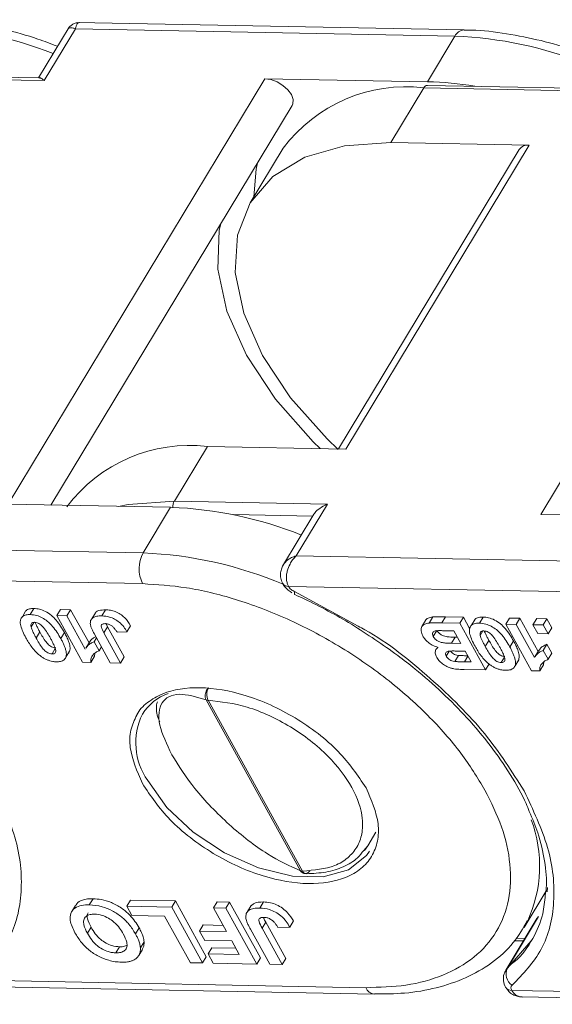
# Model space of a CAD drawing. Header units: millimetres. Extents: x 2698 to 3057, y -367 to -114.
# Tile 47 of 63: x 2926 to 2935, y -177 to -159. Entities that reach past the tile are written whole.
import ezdxf

# ---------------------------------------------------------------- set-up
doc = ezdxf.new("R2010")
doc.units = ezdxf.units.MM

msp = doc.modelspace()

# ---------------------------------------------------------------- linework, layer by layer
at = {"color": 7, "linetype": 'Continuous', "lineweight": 15}
for p, q in [((2926.499, -158.845), (2925.934, -159.782)), ((2926.041, -159.831), (2926.615, -158.88)), ((2926.615, -158.88), (2933.595, -159.012)), ((2933.761, -158.898), (2926.648, -158.763)), ((2933.595, -159.012), (2933.089, -159.851)), ((2923.226, -159.777), (2926.041, -159.831)), ((2925.955, -159.782), (2923.292, -159.731)), ((2930.1, -159.795), (2925.377, -167.625)), ((2933.089, -159.851), (2930.1, -159.795)), ((2932.414, -160.97), (2933.022, -159.963)), ((2933.022, -159.963), (2935.837, -160.017)), ((2935.751, -159.968), (2933.088, -159.918)), ((2939.896, -159.981), (2935.173, -167.812)), ((2926.165, -167.64), (2930.6, -160.287)), ((2931.587, -166.612), (2934.961, -161.019)), ((2934.961, -161.019), (2932.414, -160.97)), ((2930.437, -161.074), (2929.829, -162.081)), ((2934.776, -161.098), (2931.452, -166.609)), ((2928.434, -167.57), (2929.041, -166.563)), ((2929.041, -166.563), (2931.587, -166.612)), ((2931.249, -167.624), (2928.434, -167.57)), ((2925.377, -167.625), (2928.366, -167.682)), ((2928.366, -167.682), (2927.86, -168.521)), ((2930.676, -168.575), (2931.249, -167.624)), ((2929.514, -167.817), (2930.979, -167.845)), ((2931.001, -167.809), (2930.423, -168.767)), ((2935.173, -167.812), (2938.162, -167.868)), ((2927.86, -168.521), (2920.88, -168.388)), ((2937.656, -168.707), (2930.676, -168.575)), ((2920.739, -168.951), (2927.849, -169.087)), ((2930.535, -169.138), (2937.645, -169.273)), ((2931.817, -169.87), (2930.646, -169.234)), ((2925.784, -169.655), (2925.852, -169.543)), ((2926.271, -169.675), (2926.338, -169.564)), ((2926.526, -169.567), (2926.338, -169.564)), ((2926.459, -169.679), (2926.526, -169.567)), ((2926.864, -170.178), (2926.526, -169.567)), ((2927.102, -169.68), (2927.169, -169.569)), ((2925.705, -169.583), (2925.638, -169.695)), ((2926.744, -170.533), (2926.271, -169.675)), ((2926.271, -169.675), (2926.459, -169.679)), ((2926.459, -169.679), (2926.796, -170.29)), ((2926.983, -169.621), (2926.916, -169.733)), ((2933.118, -169.812), (2933.185, -169.7)), ((2933.419, -169.698), (2933.352, -169.81)), ((2933.751, -169.705), (2933.419, -169.698)), ((2933.683, -169.817), (2933.751, -169.705)), ((2933.865, -169.912), (2933.751, -169.705)), ((2933.966, -169.741), (2933.898, -169.852)), ((2934.045, -169.813), (2934.112, -169.701)), ((2934.531, -169.833), (2934.599, -169.721)), ((2934.787, -169.724), (2934.599, -169.721)), ((2934.72, -169.836), (2934.787, -169.724)), ((2935.124, -170.335), (2934.787, -169.724)), ((2935.03, -169.842), (2935.098, -169.73)), ((2935.286, -169.734), (2935.098, -169.73)), ((2935.219, -169.846), (2935.286, -169.734)), ((2935.377, -169.899), (2935.286, -169.734)), ((2925.799, -169.88), (2925.847, -169.8)), ((2927.138, -169.991), (2927.205, -169.88)), ((2927.205, -169.88), (2927.173, -169.816)), ((2927.512, -170.435), (2927.205, -169.88)), ((2927.562, -169.972), (2927.63, -169.86)), ((2933.054, -169.766), (2932.986, -169.878)), ((2933.683, -169.817), (2933.352, -169.81)), ((2933.683, -169.817), (2934.157, -170.674)), ((2935.005, -170.69), (2934.531, -169.833)), ((2934.531, -169.833), (2934.72, -169.836)), ((2934.72, -169.836), (2935.057, -170.447)), ((2935.03, -169.842), (2935.219, -169.846)), ((2935.121, -170.007), (2935.03, -169.842)), ((2935.219, -169.846), (2935.31, -170.011)), ((2935.31, -170.011), (2935.377, -169.899)), ((2925.892, -170.087), (2925.959, -169.975)), ((2926.412, -169.985), (2926.345, -170.097)), ((2927.256, -170.543), (2926.957, -170.002)), ((2926.959, -170.156), (2927.002, -170.084)), ((2927.138, -169.991), (2927.444, -170.547)), ((2927.562, -169.972), (2927.38, -169.98)), ((2933.197, -170.061), (2933.264, -169.949)), ((2933.382, -169.952), (2933.574, -169.956)), ((2933.534, -170.184), (2933.601, -170.072)), ((2933.574, -169.956), (2933.702, -170.187)), ((2933.638, -170.072), (2933.601, -170.072)), ((2934.059, -170.038), (2934.108, -169.957)), ((2935.31, -170.011), (2935.121, -170.007)), ((2926.185, -170.381), (2926.244, -170.283)), ((2926.872, -170.163), (2926.805, -170.275)), ((2926.959, -170.156), (2927.05, -170.321)), ((2927.05, -170.321), (2927.094, -170.249)), ((2933.275, -170.254), (2933.253, -170.29)), ((2933.702, -170.187), (2933.534, -170.184)), ((2934.153, -170.244), (2934.22, -170.132)), ((2934.673, -170.142), (2934.606, -170.254)), ((2935.219, -170.314), (2935.287, -170.202)), ((2935.378, -170.367), (2935.287, -170.202)), ((2926.439, -170.441), (2926.507, -170.329)), ((2926.963, -170.424), (2926.895, -170.536)), ((2926.963, -170.424), (2926.969, -170.37)), ((2927.444, -170.547), (2927.512, -170.435)), ((2933.243, -170.308), (2933.239, -170.313)), ((2933.434, -170.422), (2933.491, -170.328)), ((2933.591, -170.519), (2933.658, -170.407)), ((2933.644, -170.327), (2933.781, -170.33)), ((2933.77, -170.525), (2933.832, -170.423)), ((2933.781, -170.33), (2933.89, -170.528)), ((2934.446, -170.538), (2934.505, -170.44)), ((2935.133, -170.32), (2935.066, -170.432)), ((2935.219, -170.314), (2935.31, -170.479)), ((2935.31, -170.479), (2935.378, -170.367)), ((2926.744, -170.533), (2926.895, -170.536)), ((2927.444, -170.547), (2927.256, -170.543)), ((2933.89, -170.528), (2933.77, -170.525)), ((2934.157, -170.674), (2934.225, -170.562)), ((2934.7, -170.598), (2934.767, -170.487)), ((2935.223, -170.581), (2935.156, -170.693)), ((2935.223, -170.581), (2935.229, -170.527)), ((2934.157, -170.674), (2933.763, -170.667)), ((2935.005, -170.69), (2935.156, -170.693)), ((2929.017, -171.225), (2930.753, -174.37)), ((2929.055, -171.232), (2930.792, -174.376)), ((2931.99, -173.911), (2932.141, -173.66)), ((2931.919, -173.995), (2931.99, -173.911)), ((2931.99, -173.911), (2931.933, -173.994)), ((2934.866, -175.416), (2935.286, -174.719)), ((2935.295, -174.677), (2935.289, -174.756)), ((2926.614, -175.008), (2926.547, -175.12)), ((2926.87, -174.996), (2926.938, -174.884)), ((2927.557, -175.022), (2927.625, -174.91)), ((2928.454, -174.926), (2927.625, -174.91)), ((2928.386, -175.038), (2928.454, -174.926)), ((2929.022, -175.955), (2928.454, -174.926)), ((2929.155, -175.053), (2929.222, -174.941)), ((2929.448, -174.945), (2929.222, -174.941)), ((2929.381, -175.057), (2929.448, -174.945)), ((2930.017, -175.974), (2929.448, -174.945)), ((2929.849, -175.007), (2929.782, -175.119)), ((2930.005, -175.056), (2930.073, -174.944)), ((2927.557, -175.022), (2928.386, -175.038)), ((2927.652, -175.194), (2927.557, -175.022)), ((2928.255, -175.205), (2927.652, -175.194)), ((2928.386, -175.038), (2928.954, -176.067)), ((2929.155, -175.053), (2929.381, -175.057)), ((2929.395, -175.488), (2929.155, -175.053)), ((2929.381, -175.057), (2929.949, -176.086)), ((2928.728, -176.063), (2928.255, -175.205)), ((2928.898, -175.479), (2928.965, -175.367)), ((2929.332, -175.374), (2928.965, -175.367)), ((2930.048, -175.429), (2930.116, -175.317)), ((2930.484, -175.983), (2930.116, -175.317)), ((2930.558, -175.406), (2930.625, -175.294)), ((2935.102, -175.249), (2934.529, -176.2)), ((2934.559, -176.165), (2935.133, -175.214)), ((2934.927, -175.307), (2934.866, -175.416)), ((2935.133, -175.214), (2935.102, -175.249)), ((2926.834, -175.521), (2926.901, -175.409)), ((2927.717, -175.528), (2927.785, -175.417)), ((2928.993, -175.65), (2928.898, -175.479)), ((2928.898, -175.479), (2929.395, -175.488)), ((2930.19, -176.091), (2929.832, -175.442)), ((2930.048, -175.429), (2930.416, -176.095)), ((2930.558, -175.406), (2930.339, -175.415)), ((2927.809, -175.789), (2927.877, -175.677)), ((2929.49, -175.66), (2928.993, -175.65)), ((2929.628, -175.91), (2929.49, -175.66)), ((2934.69, -175.658), (2934.854, -175.661)), ((2934.882, -175.614), (2934.719, -175.611)), ((2927.359, -175.88), (2927.426, -175.768)), ((2927.778, -175.929), (2927.846, -175.818)), ((2929.056, -175.9), (2929.123, -175.788)), ((2929.15, -176.071), (2929.056, -175.9)), ((2929.056, -175.9), (2929.628, -175.91)), ((2929.565, -175.796), (2929.123, -175.788)), ((2928.954, -176.067), (2928.728, -176.063)), ((2928.954, -176.067), (2929.022, -175.955)), ((2929.949, -176.086), (2929.15, -176.071)), ((2929.949, -176.086), (2930.017, -175.974)), ((2930.416, -176.095), (2930.19, -176.091)), ((2930.416, -176.095), (2930.484, -175.983)), ((2931.954, -176.521), (2924.844, -176.385)), ((2925.003, -176.505), (2932.116, -176.641)), ((2941.75, -176.707), (2934.64, -176.572)), ((2934.799, -176.692), (2941.911, -176.827))]:
    msp.add_line(p, q, dxfattribs=at)
at = {"color": 7, "linetype": 'Continuous', "lineweight": 15, "flags": 128}
for points in [[(2930.6, -160.287), (2930.614, -160.257), (2930.617, -160.178), (2930.586, -160.089), (2930.521, -160), (2930.431, -159.919), (2930.323, -159.853), (2930.209, -159.811), (2930.1, -159.795)], [(2931.448, -166.616), (2931.247, -166.424), (2930.572, -165.669), (2930.053, -164.886), (2929.71, -164.107), (2929.555, -163.361), (2929.596, -162.677), (2929.829, -162.081), (2930.247, -161.596), (2930.833, -161.242), (2931.565, -161.03), (2932.414, -160.97)], [(2929.962, -161.345), (2929.937, -161.462), (2929.896, -161.971)], [(2931.118, -166.603), (2930.987, -166.475), (2930.295, -165.691), (2929.759, -164.88), (2929.401, -164.073), (2929.233, -163.299), (2929.261, -162.585), (2929.288, -162.463)], [(2927.407, -167.665), (2927.584, -167.63), (2928.434, -167.57)], [(2930.647, -169.284), (2930.646, -169.284), (2930.642, -169.275), (2930.642, -169.258), (2930.646, -169.234)], [(2932.025, -174.008), (2931.968, -174.091), (2931.639, -174.35), (2931.172, -174.479), (2930.605, -174.469), (2929.984, -174.318), (2929.359, -174.041), (2928.781, -173.659), (2928.296, -173.203), (2927.944, -172.71)], [(2935.004, -175.652), (2934.999, -175.659), (2934.559, -176.165)], [(2934.528, -176.2), (2934.539, -176.185), (2934.559, -176.165)]]:
    msp.add_lwpolyline(points, dxfattribs=at)
at = {"color": 7, "linetype": 'Continuous', "lineweight": 15}
for centre, radius, start, end in [((2923.512, -166.114), 7.294, 68.3448, 87.7425), ((2933.773, -159.095), 0.196, 93.1786, 155.2702), ((2933.308, -166.301), 7.294, 68.3448, 87.7425), ((2932.692, -162.761), 2.817, 83.2898, 143.2145), ((2933.094, -159.998), 0.0805, 94.6003, 154.525), ((2932.948, -165.942), 6.092, 80.4474, 88.6727), ((2934.937, -161.218), 0.201, 83.2898, 143.2145), ((2928.712, -169.361), 2.817, 83.2898, 143.2145), ((2928.641, -167.684), 0.237, 151.2496, 179.6946), ((2928.106, -174.841), 7.163, 68.1666, 87.9207), ((2928.401, -168.814), 0.615, 151.5129, 206.3019), ((2927.563, -175.883), 7.368, 67.071, 87.6862), ((2930.524, -169.02), 0.118, 213.904, 275.2126), ((2929.279, -171.124), 0.248, 151.4259, 205.5931), ((2928.643, -171.994), 0.944, 109.9659, 147.5468), ((2929.056, -171.116), 0.116, 250.3911, 269.7385), ((2928.931, -172.016), 1.206, 154.0035, 215.109), ((2932.713, -174.283), 2.439, 335.176, 20.4537), ((2930.792, -174.261), 0.116, 250.3911, 269.7385), ((2930.864, -174.347), 0.0782, 202.4186, 265.263), ((2934.787, -176.27), 0.251, 155.1404, 235.6163), ((2932.14, -176.44), 0.202, 203.351, 262.4785), ((2934.63, -176.451), 0.121, 214.7246, 274.522)]:
    msp.add_arc(centre, radius, start, end, dxfattribs=at)
for points, knots in [([(2926.285, -159.199), (2926.164, -159.153), (2925.838, -159.028), (2925.292, -158.878), (2924.659, -158.761), (2924.209, -158.707), (2923.987, -158.715), (2923.966, -158.716)], [0, 0, 0, 0, 0.152792, 0.412524, 0.687556, 0.970748, 1, 1, 1, 1]), ([(2926.615, -158.88), (2926.595, -158.872), (2926.557, -158.857), (2926.509, -158.856), (2926.482, -158.864), (2926.478, -158.881), (2926.477, -158.882)], [0, 0, 0, 0, 0.30764, 0.574047, 0.982149, 1, 1, 1, 1]), ([(2926.688, -158.764), (2926.667, -158.765), (2926.625, -158.767), (2926.566, -158.792), (2926.514, -158.829), (2926.49, -158.863), (2926.478, -158.88)], [0, 0, 0, 0, 0.245667, 0.5, 0.754333, 1, 1, 1, 1]), ([(2926.69, -158.765), (2926.689, -158.764), (2926.672, -158.759), (2926.651, -158.777), (2926.627, -158.819), (2926.619, -158.858), (2926.615, -158.88)], [0, 0, 0, 0, 0.0176328, 0.4257582, 0.6922415, 1, 1, 1, 1]), ([(2936.081, -159.386), (2935.96, -159.339), (2935.634, -159.214), (2935.088, -159.065), (2934.455, -158.947), (2934.005, -158.893), (2933.783, -158.901), (2933.762, -158.902)], [0, 0, 0, 0, 0.152792, 0.412524, 0.687556, 0.970748, 1, 1, 1, 1]), ([(2925.955, -159.784), (2925.956, -159.783), (2925.972, -159.776), (2926.002, -159.8), (2926.034, -159.824), (2926.041, -159.83), (2926.041, -159.831)], [0, 0, 0, 0, 0.059879, 0.789821, 0.984042, 1, 1, 1, 1]), ([(2931.002, -167.81), (2931.005, -167.805), (2931.018, -167.777), (2931.085, -167.713), (2931.171, -167.657), (2931.234, -167.63), (2931.248, -167.624), (2931.249, -167.624)], [0, 0, 0, 0, 0.068319, 0.398064, 0.865428, 0.989783, 1, 1, 1, 1]), ([(2930.444, -168.733), (2930.466, -168.704), (2930.504, -168.655), (2930.587, -168.604), (2930.645, -168.585), (2930.676, -168.575)], [0, 0, 0, 0, 0.415408, 0.686695, 1, 1, 1, 1]), ([(2930.676, -168.575), (2930.653, -168.599), (2930.609, -168.644), (2930.551, -168.738), (2930.511, -168.836), (2930.495, -168.935), (2930.495, -169.011), (2930.508, -169.08), (2930.526, -169.119), (2930.535, -169.138)], [0, 0, 0, 0, 0.160221, 0.298967, 0.511509, 0.64075, 0.764869, 0.884415, 1, 1, 1, 1]), ([(2930.444, -168.733), (2930.431, -168.756), (2930.406, -168.803), (2930.385, -168.89), (2930.384, -168.989), (2930.412, -169.053), (2930.426, -169.086)], [0, 0, 0, 0, 0.212053, 0.447375, 0.712409, 1, 1, 1, 1]), ([(2927.849, -169.087), (2928.115, -169.104), (2928.662, -169.139), (2929.567, -169.36), (2930.518, -169.718), (2931.463, -170.214), (2932.343, -170.819), (2933.103, -171.493), (2933.722, -172.19), (2934.008, -172.657), (2934.147, -172.884)], [0, 0, 0, 0, 0.116516, 0.240011, 0.368641, 0.5, 0.631359, 0.759989, 0.883484, 1, 1, 1, 1]), ([(2930.427, -169.086), (2930.441, -169.109), (2930.483, -169.177), (2930.55, -169.226), (2930.595, -169.257)], [0, 0, 0, 0, 0.349132, 1, 1, 1, 1]), ([(2930.646, -169.234), (2930.634, -169.228), (2930.611, -169.216), (2930.579, -169.193), (2930.552, -169.166), (2930.54, -169.147), (2930.535, -169.138)], [0, 0, 0, 0, 0.2492266, 0.4999529, 0.7492347, 1, 1, 1, 1]), ([(2930.647, -169.289), (2930.708, -169.315), (2931.065, -169.471), (2931.408, -169.67), (2931.692, -169.835)], [0, 0, 0, 0, 0.172587, 1, 1, 1, 1]), ([(2925.852, -169.543), (2925.841, -169.544), (2925.819, -169.544), (2925.785, -169.547), (2925.749, -169.556), (2925.721, -169.569), (2925.71, -169.581), (2925.706, -169.584)], [0, 0, 0, 0, 0.181274, 0.363619, 0.620318, 0.884712, 1, 1, 1, 1]), ([(2926.412, -169.985), (2926.367, -169.908), (2926.304, -169.8), (2926.175, -169.667), (2926.067, -169.596), (2925.953, -169.552), (2925.885, -169.546), (2925.852, -169.543)], [0, 0, 0, 0, 0.392565, 0.550331, 0.709672, 0.855834, 1, 1, 1, 1]), ([(2927.169, -169.569), (2927.127, -169.571), (2927.056, -169.574), (2926.996, -169.599), (2926.985, -169.62), (2926.984, -169.622)], [0, 0, 0, 0, 0.571961, 0.966852, 1, 1, 1, 1]), ([(2927.63, -169.86), (2927.597, -169.809), (2927.55, -169.733), (2927.441, -169.646), (2927.348, -169.599), (2927.255, -169.573), (2927.198, -169.57), (2927.169, -169.569)], [0, 0, 0, 0, 0.338888, 0.504857, 0.671216, 0.832562, 1, 1, 1, 1]), ([(2925.704, -170.083), (2925.683, -170.045), (2925.645, -169.971), (2925.606, -169.864), (2925.595, -169.785), (2925.606, -169.747), (2925.609, -169.738)], [0, 0, 0, 0, 0.315332, 0.60954, 0.905311, 1, 1, 1, 1]), ([(2925.609, -169.738), (2925.614, -169.727), (2925.624, -169.706), (2925.652, -169.682), (2925.688, -169.666), (2925.723, -169.658), (2925.756, -169.655), (2925.775, -169.655), (2925.784, -169.655)], [0, 0, 0, 0, 0.198198, 0.402912, 0.587132, 0.777233, 0.888271, 1, 1, 1, 1]), ([(2925.784, -169.655), (2925.822, -169.659), (2925.893, -169.665), (2926.004, -169.712), (2926.109, -169.78), (2926.236, -169.912), (2926.301, -170.022), (2926.345, -170.097)], [0, 0, 0, 0, 0.163658, 0.30077, 0.437488, 0.617131, 1, 1, 1, 1]), ([(2926.889, -169.84), (2926.888, -169.814), (2926.886, -169.763), (2926.932, -169.711), (2927.006, -169.682), (2927.069, -169.681), (2927.102, -169.68)], [0, 0, 0, 0, 0.250131, 0.500424, 0.737579, 1, 1, 1, 1]), ([(2927.102, -169.68), (2927.148, -169.684), (2927.223, -169.69), (2927.336, -169.736), (2927.429, -169.799), (2927.507, -169.881), (2927.544, -169.941), (2927.562, -169.972)], [0, 0, 0, 0, 0.260797, 0.425867, 0.59129, 0.792805, 1, 1, 1, 1]), ([(2933.185, -169.7), (2933.155, -169.705), (2933.101, -169.714), (2933.061, -169.744), (2933.055, -169.765), (2933.055, -169.767)], [0, 0, 0, 0, 0.533965, 0.961963, 1, 1, 1, 1]), ([(2933.419, -169.698), (2933.398, -169.698), (2933.354, -169.698), (2933.293, -169.697), (2933.237, -169.698), (2933.202, -169.699), (2933.185, -169.7)], [0, 0, 0, 0, 0.274885, 0.549769, 0.774808, 1, 1, 1, 1]), ([(2934.112, -169.701), (2934.101, -169.701), (2934.08, -169.701), (2934.045, -169.704), (2934.01, -169.713), (2933.982, -169.726), (2933.97, -169.738), (2933.967, -169.741)], [0, 0, 0, 0, 0.181274, 0.363619, 0.620318, 0.884712, 1, 1, 1, 1]), ([(2934.673, -170.142), (2934.628, -170.065), (2934.564, -169.957), (2934.436, -169.824), (2934.328, -169.754), (2934.213, -169.709), (2934.146, -169.703), (2934.112, -169.701)], [0, 0, 0, 0, 0.392565, 0.550331, 0.709672, 0.855834, 1, 1, 1, 1]), ([(2925.799, -169.88), (2925.797, -169.869), (2925.793, -169.847), (2925.8, -169.818), (2925.824, -169.802), (2925.847, -169.799), (2925.861, -169.798), (2925.863, -169.798)], [0, 0, 0, 0, 0.254136, 0.511473, 0.743296, 0.955163, 1, 1, 1, 1]), ([(2925.892, -170.087), (2925.882, -170.068), (2925.866, -170.039), (2925.847, -170.001), (2925.83, -169.967), (2925.812, -169.926), (2925.803, -169.896), (2925.799, -169.88)], [0, 0, 0, 0, 0.274633, 0.411949, 0.549338, 0.773806, 1, 1, 1, 1]), ([(2925.863, -169.798), (2925.878, -169.8), (2925.904, -169.803), (2925.945, -169.819), (2925.987, -169.85), (2926.044, -169.908), (2926.099, -169.993), (2926.137, -170.059), (2926.156, -170.092)], [0, 0, 0, 0, 0.107873, 0.187625, 0.267851, 0.429991, 0.712205, 1, 1, 1, 1]), ([(2925.959, -169.975), (2925.949, -169.956), (2925.934, -169.927), (2925.914, -169.889), (2925.898, -169.855), (2925.884, -169.825), (2925.878, -169.805), (2925.876, -169.8)], [0, 0, 0, 0, 0.325963, 0.488942, 0.65201, 0.918431, 1, 1, 1, 1]), ([(2926.957, -170.002), (2926.952, -169.993), (2926.942, -169.974), (2926.928, -169.946), (2926.915, -169.918), (2926.904, -169.892), (2926.894, -169.865), (2926.891, -169.848), (2926.889, -169.84)], [0, 0, 0, 0, 0.17356, 0.347204, 0.509111, 0.671402, 0.835171, 1, 1, 1, 1]), ([(2927.168, -169.823), (2927.152, -169.824), (2927.126, -169.824), (2927.099, -169.837), (2927.086, -169.857), (2927.094, -169.91), (2927.119, -169.956), (2927.138, -169.991)], [0, 0, 0, 0, 0.18477, 0.299721, 0.415218, 0.548197, 1, 1, 1, 1]), ([(2927.295, -169.872), (2927.288, -169.867), (2927.273, -169.856), (2927.25, -169.842), (2927.225, -169.832), (2927.203, -169.827), (2927.184, -169.824), (2927.174, -169.823), (2927.168, -169.823)], [0, 0, 0, 0, 0.1867906, 0.3791992, 0.5551697, 0.7385785, 0.8683668, 1, 1, 1, 1]), ([(2927.38, -169.98), (2927.376, -169.973), (2927.368, -169.96), (2927.355, -169.941), (2927.342, -169.923), (2927.329, -169.906), (2927.314, -169.888), (2927.302, -169.878), (2927.295, -169.872)], [0, 0, 0, 0, 0.180506, 0.361241, 0.518043, 0.675328, 0.83608, 1, 1, 1, 1]), ([(2931.692, -169.835), (2931.981, -170.02), (2932.386, -170.28), (2932.933, -170.71), (2933.368, -171.091), (2933.833, -171.563), (2934.258, -172.068), (2934.62, -172.598), (2934.858, -173.007), (2934.943, -173.231), (2934.962, -173.278)], [0, 0, 0, 0, 0.194698, 0.272959, 0.401743, 0.533437, 0.672592, 0.815431, 0.960656, 1, 1, 1, 1]), ([(2934.865, -172.898), (2934.643, -172.545), (2934.193, -171.829), (2933.164, -170.823), (2932.341, -170.151), (2931.857, -169.891), (2931.817, -169.87)], [0, 0, 0, 0, 0.317086, 0.644037, 0.970988, 1, 1, 1, 1]), ([(2933.004, -170.05), (2932.991, -170.017), (2932.964, -169.953), (2932.979, -169.875), (2933.032, -169.824), (2933.089, -169.816), (2933.118, -169.812)], [0, 0, 0, 0, 0.273543, 0.538525, 0.771893, 1, 1, 1, 1]), ([(2933.118, -169.812), (2933.128, -169.811), (2933.149, -169.81), (2933.192, -169.809), (2933.242, -169.809), (2933.299, -169.81), (2933.334, -169.81), (2933.352, -169.81)], [0, 0, 0, 0, 0.137451, 0.275017, 0.549913, 0.774954, 1, 1, 1, 1]), ([(2933.964, -170.24), (2933.944, -170.202), (2933.905, -170.128), (2933.867, -170.021), (2933.856, -169.942), (2933.867, -169.904), (2933.87, -169.895)], [0, 0, 0, 0, 0.315332, 0.60954, 0.905311, 1, 1, 1, 1]), ([(2933.87, -169.895), (2933.875, -169.885), (2933.885, -169.863), (2933.913, -169.839), (2933.948, -169.823), (2933.984, -169.815), (2934.017, -169.813), (2934.035, -169.813), (2934.045, -169.813)], [0, 0, 0, 0, 0.1981983, 0.4029116, 0.5871323, 0.777233, 0.8882708, 1, 1, 1, 1]), ([(2934.045, -169.813), (2934.083, -169.816), (2934.153, -169.822), (2934.264, -169.869), (2934.37, -169.937), (2934.462, -170.032), (2934.541, -170.142), (2934.584, -170.217), (2934.606, -170.254)], [0, 0, 0, 0, 0.163542, 0.300556, 0.437178, 0.616694, 0.806563, 1, 1, 1, 1]), ([(2925.991, -170.432), (2925.973, -170.418), (2925.936, -170.391), (2925.875, -170.332), (2925.813, -170.257), (2925.762, -170.183), (2925.727, -170.125), (2925.711, -170.097), (2925.704, -170.083)], [0, 0, 0, 0, 0.135635, 0.2748349, 0.5195262, 0.7698916, 0.8848781, 1, 1, 1, 1]), ([(2926.185, -170.381), (2926.17, -170.38), (2926.144, -170.377), (2926.104, -170.361), (2926.056, -170.327), (2925.999, -170.265), (2925.944, -170.18), (2925.91, -170.118), (2925.892, -170.087)], [0, 0, 0, 0, 0.104756, 0.185457, 0.266418, 0.46589, 0.731119, 1, 1, 1, 1]), ([(2926.252, -170.269), (2926.238, -170.268), (2926.212, -170.265), (2926.172, -170.249), (2926.123, -170.215), (2926.066, -170.153), (2926.012, -170.068), (2925.977, -170.006), (2925.959, -169.975)], [0, 0, 0, 0, 0.104756, 0.185457, 0.266418, 0.46589, 0.731119, 1, 1, 1, 1]), ([(2926.156, -170.092), (2926.166, -170.111), (2926.182, -170.14), (2926.201, -170.178), (2926.218, -170.212), (2926.236, -170.253), (2926.245, -170.284), (2926.249, -170.299)], [0, 0, 0, 0, 0.273739, 0.410607, 0.547546, 0.772914, 1, 1, 1, 1]), ([(2926.345, -170.097), (2926.355, -170.116), (2926.376, -170.154), (2926.403, -170.212), (2926.426, -170.271), (2926.443, -170.33), (2926.451, -170.389), (2926.443, -170.424), (2926.439, -170.441)], [0, 0, 0, 0, 0.157873, 0.316094, 0.480864, 0.646911, 0.820617, 1, 1, 1, 1]), ([(2926.507, -170.329), (2926.51, -170.316), (2926.517, -170.288), (2926.514, -170.243), (2926.504, -170.196), (2926.486, -170.139), (2926.457, -170.068), (2926.427, -170.013), (2926.412, -169.985)], [0, 0, 0, 0, 0.139146, 0.281957, 0.412162, 0.543334, 0.77068, 1, 1, 1, 1]), ([(2926.991, -170.063), (2926.976, -170.07), (2926.94, -170.086), (2926.901, -170.121), (2926.882, -170.151), (2926.874, -170.164)], [0, 0, 0, 0, 0.288949, 0.697339, 1, 1, 1, 1]), ([(2933.289, -170.26), (2933.252, -170.248), (2933.186, -170.227), (2933.099, -170.167), (2933.04, -170.108), (2933.016, -170.068), (2933.004, -170.05)], [0, 0, 0, 0, 0.318996, 0.561475, 0.803648, 1, 1, 1, 1]), ([(2933.197, -170.061), (2933.19, -170.045), (2933.177, -170.018), (2933.183, -169.987), (2933.202, -169.967), (2933.224, -169.958), (2933.239, -169.955), (2933.242, -169.955)], [0, 0, 0, 0, 0.301028, 0.508382, 0.71537, 0.936658, 1, 1, 1, 1]), ([(2933.534, -170.184), (2933.497, -170.182), (2933.435, -170.181), (2933.355, -170.174), (2933.295, -170.152), (2933.251, -170.126), (2933.217, -170.093), (2933.204, -170.071), (2933.197, -170.061)], [0, 0, 0, 0, 0.320671, 0.537349, 0.660051, 0.783678, 0.893223, 1, 1, 1, 1]), ([(2933.242, -169.955), (2933.253, -169.954), (2933.275, -169.952), (2933.31, -169.951), (2933.346, -169.952), (2933.37, -169.952), (2933.382, -169.952)], [0, 0, 0, 0, 0.248437, 0.498224, 0.749082, 1, 1, 1, 1]), ([(2933.601, -170.072), (2933.564, -170.071), (2933.502, -170.069), (2933.423, -170.062), (2933.362, -170.041), (2933.319, -170.014), (2933.285, -169.981), (2933.271, -169.96), (2933.264, -169.949)], [0, 0, 0, 0, 0.320671, 0.537349, 0.660051, 0.783678, 0.893223, 1, 1, 1, 1]), ([(2934.059, -170.038), (2934.057, -170.026), (2934.054, -170.004), (2934.061, -169.976), (2934.085, -169.96), (2934.108, -169.956), (2934.121, -169.956), (2934.124, -169.955)], [0, 0, 0, 0, 0.254136, 0.511473, 0.743296, 0.955163, 1, 1, 1, 1]), ([(2934.153, -170.244), (2934.142, -170.225), (2934.127, -170.196), (2934.107, -170.158), (2934.091, -170.124), (2934.072, -170.083), (2934.064, -170.053), (2934.059, -170.038)], [0, 0, 0, 0, 0.274633, 0.411949, 0.549338, 0.773806, 1, 1, 1, 1]), ([(2934.124, -169.955), (2934.139, -169.957), (2934.165, -169.96), (2934.205, -169.976), (2934.248, -170.007), (2934.305, -170.065), (2934.36, -170.15), (2934.397, -170.216), (2934.416, -170.249)], [0, 0, 0, 0, 0.107873, 0.187625, 0.267851, 0.429991, 0.712205, 1, 1, 1, 1]), ([(2934.22, -170.132), (2934.21, -170.113), (2934.194, -170.085), (2934.175, -170.046), (2934.158, -170.012), (2934.144, -169.982), (2934.138, -169.962), (2934.137, -169.958)], [0, 0, 0, 0, 0.3259625, 0.4889424, 0.6520097, 0.9184308, 1, 1, 1, 1]), ([(2926.249, -170.299), (2926.251, -170.31), (2926.255, -170.333), (2926.248, -170.361), (2926.224, -170.377), (2926.2, -170.381), (2926.187, -170.381), (2926.185, -170.381)], [0, 0, 0, 0, 0.25457, 0.512358, 0.744117, 0.959931, 1, 1, 1, 1]), ([(2926.807, -170.276), (2926.818, -170.259), (2926.842, -170.224), (2926.894, -170.185), (2926.937, -170.166), (2926.959, -170.156)], [0, 0, 0, 0, 0.338737, 0.666225, 1, 1, 1, 1]), ([(2933.259, -170.444), (2933.253, -170.43), (2933.239, -170.403), (2933.231, -170.365), (2933.233, -170.33), (2933.243, -170.301), (2933.262, -170.276), (2933.28, -170.266), (2933.289, -170.26)], [0, 0, 0, 0, 0.172399, 0.350207, 0.5159, 0.687534, 0.840974, 1, 1, 1, 1]), ([(2934.252, -170.589), (2934.233, -170.575), (2934.196, -170.548), (2934.136, -170.489), (2934.073, -170.414), (2934.023, -170.34), (2933.988, -170.282), (2933.972, -170.254), (2933.964, -170.24)], [0, 0, 0, 0, 0.135635, 0.274835, 0.519526, 0.769892, 0.884878, 1, 1, 1, 1]), ([(2934.446, -170.538), (2934.431, -170.537), (2934.405, -170.534), (2934.365, -170.518), (2934.316, -170.484), (2934.26, -170.422), (2934.205, -170.337), (2934.17, -170.275), (2934.153, -170.244)], [0, 0, 0, 0, 0.104756, 0.185457, 0.266418, 0.46589, 0.731119, 1, 1, 1, 1]), ([(2934.513, -170.426), (2934.498, -170.425), (2934.473, -170.422), (2934.432, -170.406), (2934.384, -170.372), (2934.327, -170.31), (2934.273, -170.225), (2934.238, -170.163), (2934.22, -170.132)], [0, 0, 0, 0, 0.104756, 0.185457, 0.266418, 0.46589, 0.731119, 1, 1, 1, 1]), ([(2934.416, -170.249), (2934.427, -170.268), (2934.442, -170.297), (2934.462, -170.335), (2934.478, -170.369), (2934.497, -170.41), (2934.505, -170.441), (2934.51, -170.456)], [0, 0, 0, 0, 0.273739, 0.410607, 0.547546, 0.772914, 1, 1, 1, 1]), ([(2934.606, -170.254), (2934.616, -170.273), (2934.636, -170.312), (2934.663, -170.369), (2934.687, -170.428), (2934.703, -170.487), (2934.712, -170.546), (2934.704, -170.581), (2934.7, -170.598)], [0, 0, 0, 0, 0.157873, 0.316094, 0.480864, 0.646911, 0.820617, 1, 1, 1, 1]), ([(2934.767, -170.487), (2934.771, -170.473), (2934.778, -170.446), (2934.775, -170.4), (2934.765, -170.353), (2934.747, -170.296), (2934.717, -170.225), (2934.688, -170.17), (2934.673, -170.142)], [0, 0, 0, 0, 0.139146, 0.281957, 0.412162, 0.543334, 0.77068, 1, 1, 1, 1]), ([(2935.287, -170.202), (2935.26, -170.214), (2935.211, -170.236), (2935.162, -170.278), (2935.143, -170.308), (2935.134, -170.321)], [0, 0, 0, 0, 0.425743, 0.755566, 1, 1, 1, 1]), ([(2926.264, -170.524), (2926.253, -170.524), (2926.231, -170.523), (2926.191, -170.518), (2926.145, -170.507), (2926.092, -170.489), (2926.04, -170.463), (2926.008, -170.442), (2925.991, -170.432)], [0, 0, 0, 0, 0.1283328, 0.2574326, 0.440518, 0.6291612, 0.8116088, 1, 1, 1, 1]), ([(2926.439, -170.441), (2926.434, -170.452), (2926.424, -170.474), (2926.396, -170.498), (2926.36, -170.514), (2926.325, -170.521), (2926.292, -170.524), (2926.273, -170.524), (2926.264, -170.524)], [0, 0, 0, 0, 0.1987876, 0.4041893, 0.5865566, 0.7745054, 0.8868914, 1, 1, 1, 1]), ([(2926.477, -170.372), (2926.482, -170.368), (2926.495, -170.356), (2926.502, -170.34), (2926.507, -170.329)], [0, 0, 0, 0, 0.346608, 1, 1, 1, 1]), ([(2927.05, -170.321), (2927.028, -170.331), (2926.984, -170.351), (2926.935, -170.397), (2926.894, -170.454), (2926.895, -170.508), (2926.895, -170.536)], [0, 0, 0, 0, 0.231991, 0.470608, 0.725524, 1, 1, 1, 1]), ([(2933.763, -170.667), (2933.719, -170.666), (2933.657, -170.664), (2933.575, -170.655), (2933.506, -170.638), (2933.425, -170.603), (2933.345, -170.548), (2933.289, -170.492), (2933.268, -170.457), (2933.259, -170.444)], [0, 0, 0, 0, 0.2523398, 0.3530421, 0.4558678, 0.6131575, 0.7704603, 0.909852, 1, 1, 1, 1]), ([(2933.434, -170.422), (2933.428, -170.408), (2933.417, -170.385), (2933.424, -170.358), (2933.442, -170.34), (2933.467, -170.331), (2933.487, -170.328), (2933.495, -170.327)], [0, 0, 0, 0, 0.268432, 0.453803, 0.638696, 0.851003, 1, 1, 1, 1]), ([(2933.591, -170.519), (2933.573, -170.516), (2933.543, -170.511), (2933.499, -170.491), (2933.468, -170.468), (2933.446, -170.444), (2933.438, -170.429), (2933.434, -170.422)], [0, 0, 0, 0, 0.3036135, 0.4978248, 0.6925446, 0.8750043, 1, 1, 1, 1]), ([(2933.495, -170.327), (2933.505, -170.327), (2933.526, -170.326), (2933.562, -170.326), (2933.601, -170.326), (2933.63, -170.327), (2933.644, -170.327)], [0, 0, 0, 0, 0.216455, 0.433233, 0.716605, 1, 1, 1, 1]), ([(2933.658, -170.407), (2933.64, -170.404), (2933.61, -170.4), (2933.567, -170.379), (2933.536, -170.356), (2933.518, -170.337), (2933.512, -170.327), (2933.512, -170.327)], [0, 0, 0, 0, 0.341194, 0.559444, 0.778265, 0.983309, 1, 1, 1, 1]), ([(2933.827, -170.413), (2933.819, -170.413), (2933.801, -170.413), (2933.764, -170.412), (2933.725, -170.411), (2933.687, -170.409), (2933.668, -170.408), (2933.658, -170.407)], [0, 0, 0, 0, 0.129219, 0.325055, 0.662402, 0.831164, 1, 1, 1, 1]), ([(2934.51, -170.456), (2934.512, -170.467), (2934.516, -170.49), (2934.508, -170.518), (2934.484, -170.534), (2934.461, -170.538), (2934.448, -170.538), (2934.446, -170.538)], [0, 0, 0, 0, 0.25457, 0.512358, 0.744117, 0.959931, 1, 1, 1, 1]), ([(2935.067, -170.433), (2935.079, -170.416), (2935.102, -170.381), (2935.155, -170.342), (2935.198, -170.323), (2935.219, -170.314)], [0, 0, 0, 0, 0.338737, 0.6662245, 1, 1, 1, 1]), ([(2935.31, -170.479), (2935.289, -170.488), (2935.245, -170.508), (2935.196, -170.554), (2935.154, -170.612), (2935.155, -170.665), (2935.156, -170.693)], [0, 0, 0, 0, 0.231991, 0.470608, 0.725524, 1, 1, 1, 1]), ([(2933.77, -170.525), (2933.759, -170.525), (2933.738, -170.525), (2933.697, -170.524), (2933.658, -170.523), (2933.62, -170.521), (2933.601, -170.52), (2933.591, -170.519)], [0, 0, 0, 0, 0.1836, 0.367206, 0.683485, 0.841708, 1, 1, 1, 1]), ([(2934.524, -170.681), (2934.513, -170.681), (2934.491, -170.68), (2934.452, -170.675), (2934.405, -170.664), (2934.353, -170.646), (2934.3, -170.621), (2934.268, -170.6), (2934.252, -170.589)], [0, 0, 0, 0, 0.128333, 0.257433, 0.440518, 0.629161, 0.811609, 1, 1, 1, 1]), ([(2934.7, -170.598), (2934.695, -170.609), (2934.684, -170.631), (2934.656, -170.655), (2934.621, -170.671), (2934.585, -170.678), (2934.553, -170.681), (2934.534, -170.681), (2934.524, -170.681)], [0, 0, 0, 0, 0.198788, 0.404189, 0.586557, 0.774505, 0.886891, 1, 1, 1, 1]), ([(2934.737, -170.529), (2934.742, -170.525), (2934.756, -170.513), (2934.763, -170.497), (2934.767, -170.487)], [0, 0, 0, 0, 0.346608, 1, 1, 1, 1]), ([(2931.959, -172.843), (2931.806, -172.616), (2931.571, -172.265), (2931.083, -171.84), (2930.659, -171.549), (2930.202, -171.309), (2929.603, -171.082), (2928.884, -170.959), (2928.283, -171.055), (2927.934, -171.269), (2927.779, -171.41), (2927.743, -171.505), (2927.742, -171.506)], [0, 0, 0, 0, 0.159417, 0.246117, 0.332891, 0.419591, 0.506365, 0.665781, 0.825198, 0.911899, 0.998672, 1, 1, 1, 1]), ([(2929.017, -171.225), (2929.01, -171.209), (2929.001, -171.185), (2928.999, -171.145), (2929.004, -171.107), (2929.017, -171.069), (2929.037, -171.032), (2929.053, -171.015), (2929.061, -171.005)], [0, 0, 0, 0, 0.24107, 0.367988, 0.499828, 0.704353, 0.840888, 1, 1, 1, 1]), ([(2928.386, -172.235), (2928.296, -172.043), (2928.157, -171.745), (2928.141, -171.448), (2928.197, -171.27), (2928.324, -171.157), (2928.567, -171.094), (2928.84, -171.173), (2929.017, -171.225)], [0, 0, 0, 0, 0.233156, 0.361419, 0.49116, 0.622216, 0.75471, 1, 1, 1, 1]), ([(2928.165, -171.629), (2928.153, -171.6), (2928.096, -171.464), (2928.097, -171.344), (2928.121, -171.27), (2928.125, -171.259)], [0, 0, 0, 0, 0.190072, 0.876606, 1, 1, 1, 1]), ([(2929.055, -171.232), (2929.292, -171.259), (2929.657, -171.301), (2930.18, -171.507), (2930.574, -171.715), (2930.941, -171.969), (2931.356, -172.337), (2931.741, -172.839), (2931.907, -173.336), (2931.895, -173.696), (2931.803, -173.941), (2931.633, -174.139), (2931.329, -174.328), (2931.003, -174.357), (2930.792, -174.376)], [0, 0, 0, 0, 0.1198042, 0.1849336, 0.25, 0.3151294, 0.3801958, 0.5, 0.6198042, 0.6849336, 0.75, 0.8151294, 0.8801958, 1, 1, 1, 1]), ([(2927.742, -171.506), (2927.701, -171.595), (2927.617, -171.774), (2927.599, -172.191), (2927.748, -172.539), (2927.845, -172.764)], [0, 0, 0, 0, 0.257486, 0.519196, 1, 1, 1, 1]), ([(2930.753, -174.37), (2930.556, -174.281), (2930.251, -174.143), (2929.794, -173.818), (2929.443, -173.526), (2929.11, -173.202), (2928.719, -172.764), (2928.517, -172.442), (2928.386, -172.235)], [0, 0, 0, 0, 0.24529, 0.377665, 0.50884, 0.638465, 0.766844, 1, 1, 1, 1]), ([(2924.849, -176.291), (2925.05, -176.082), (2925.457, -175.658), (2925.665, -174.775), (2925.572, -173.775), (2925.235, -173.063), (2925.069, -172.712)], [0, 0, 0, 0, 0.2461706, 0.5, 0.7538294, 1, 1, 1, 1]), ([(2927.845, -172.764), (2927.997, -172.991), (2928.233, -173.342), (2928.721, -173.767), (2929.145, -174.058), (2929.602, -174.299), (2930.201, -174.525), (2930.921, -174.649), (2931.517, -174.55), (2931.877, -174.342), (2932.075, -174.114), (2932.183, -173.833), (2932.207, -173.418), (2932.057, -173.069), (2931.959, -172.843)], [0, 0, 0, 0, 0.1197215, 0.1848336, 0.25, 0.3151121, 0.3802785, 0.5, 0.6197215, 0.6848336, 0.75, 0.8151121, 0.8802785, 1, 1, 1, 1]), ([(2934.147, -172.884), (2934.258, -173.111), (2934.488, -173.577), (2934.634, -174.265), (2934.61, -174.924), (2934.386, -175.508), (2933.975, -175.978), (2933.403, -176.307), (2932.726, -176.499), (2932.207, -176.513), (2931.954, -176.521)], [0, 0, 0, 0, 0.116516, 0.240011, 0.368641, 0.5, 0.631359, 0.759989, 0.883484, 1, 1, 1, 1]), ([(2934.645, -176.477), (2934.846, -176.269), (2935.253, -175.845), (2935.461, -174.962), (2935.368, -173.962), (2935.031, -173.249), (2934.865, -172.898)], [0, 0, 0, 0, 0.246171, 0.5, 0.753829, 1, 1, 1, 1]), ([(2934.962, -173.278), (2935.018, -173.41), (2935.151, -173.723), (2935.252, -174.197), (2935.295, -174.583), (2935.264, -174.775), (2935.257, -174.818)], [0, 0, 0, 0, 0.237514, 0.566312, 0.902812, 1, 1, 1, 1]), ([(2930.858, -174.425), (2930.982, -174.419), (2931.233, -174.408), (2931.55, -174.303), (2931.787, -174.167), (2931.882, -174.042), (2931.919, -173.995)], [0, 0, 0, 0, 0.274013, 0.550046, 0.82747, 1, 1, 1, 1]), ([(2930.924, -174.379), (2930.915, -174.387), (2930.898, -174.402), (2930.866, -174.417), (2930.834, -174.422), (2930.806, -174.416), (2930.778, -174.403), (2930.763, -174.383), (2930.753, -174.37)], [0, 0, 0, 0, 0.1591358, 0.2956783, 0.5001723, 0.6320266, 0.75895, 1, 1, 1, 1]), ([(2935.257, -174.818), (2935.245, -174.935), (2935.217, -175.227), (2935.028, -175.64), (2934.814, -175.959), (2934.617, -176.094), (2934.583, -176.118)], [0, 0, 0, 0, 0.219606, 0.548534, 0.922534, 1, 1, 1, 1]), ([(2926.605, -175.512), (2926.568, -175.434), (2926.507, -175.306), (2926.52, -175.149), (2926.595, -175.05), (2926.72, -175), (2926.823, -174.997), (2926.87, -174.996)], [0, 0, 0, 0, 0.285867, 0.472386, 0.659209, 0.841724, 1, 1, 1, 1]), ([(2926.938, -174.884), (2926.903, -174.885), (2926.832, -174.886), (2926.725, -174.911), (2926.645, -174.951), (2926.626, -175), (2926.621, -175.012)], [0, 0, 0, 0, 0.24493, 0.495522, 0.875497, 1, 1, 1, 1]), ([(2926.87, -174.996), (2926.947, -175.003), (2927.083, -175.014), (2927.293, -175.1), (2927.466, -175.214), (2927.616, -175.362), (2927.682, -175.47), (2927.717, -175.528)], [0, 0, 0, 0, 0.2401704, 0.4212171, 0.6022485, 0.7836085, 1, 1, 1, 1]), ([(2927.785, -175.417), (2927.736, -175.339), (2927.654, -175.21), (2927.464, -175.05), (2927.278, -174.949), (2927.095, -174.894), (2926.988, -174.887), (2926.938, -174.884)], [0, 0, 0, 0, 0.286557, 0.472916, 0.659553, 0.83995, 1, 1, 1, 1]), ([(2930.073, -174.944), (2930.008, -174.945), (2929.915, -174.948), (2929.867, -174.995), (2929.852, -175.009)], [0, 0, 0, 0, 0.697351, 1, 1, 1, 1]), ([(2930.625, -175.294), (2930.593, -175.243), (2930.542, -175.161), (2930.428, -175.057), (2930.316, -174.993), (2930.192, -174.952), (2930.116, -174.947), (2930.073, -174.944)], [0, 0, 0, 0, 0.28604, 0.458882, 0.632659, 0.793219, 1, 1, 1, 1]), ([(2926.834, -175.521), (2926.808, -175.469), (2926.765, -175.384), (2926.761, -175.275), (2926.802, -175.207), (2926.876, -175.171), (2926.937, -175.169), (2926.965, -175.168)], [0, 0, 0, 0, 0.299277, 0.48955, 0.681144, 0.854685, 1, 1, 1, 1]), ([(2926.901, -175.409), (2926.876, -175.358), (2926.836, -175.273), (2926.824, -175.18), (2926.845, -175.15), (2926.85, -175.143)], [0, 0, 0, 0, 0.538856, 0.881446, 1, 1, 1, 1]), ([(2926.965, -175.168), (2927.012, -175.172), (2927.095, -175.181), (2927.222, -175.239), (2927.336, -175.318), (2927.429, -175.421), (2927.474, -175.496), (2927.495, -175.531)], [0, 0, 0, 0, 0.223725, 0.396484, 0.568818, 0.795185, 1, 1, 1, 1]), ([(2929.75, -175.247), (2929.749, -175.216), (2929.747, -175.155), (2929.802, -175.091), (2929.891, -175.058), (2929.966, -175.057), (2930.005, -175.056)], [0, 0, 0, 0, 0.252615, 0.502607, 0.739519, 1, 1, 1, 1]), ([(2930.005, -175.056), (2930.064, -175.061), (2930.157, -175.068), (2930.295, -175.128), (2930.405, -175.204), (2930.495, -175.301), (2930.537, -175.372), (2930.558, -175.406)], [0, 0, 0, 0, 0.275623, 0.438658, 0.601859, 0.808255, 1, 1, 1, 1]), ([(2929.832, -175.442), (2929.822, -175.423), (2929.806, -175.394), (2929.788, -175.356), (2929.773, -175.324), (2929.759, -175.287), (2929.753, -175.26), (2929.75, -175.247)], [0, 0, 0, 0, 0.2893179, 0.4339745, 0.5788177, 0.7885957, 1, 1, 1, 1]), ([(2930.085, -175.227), (2930.066, -175.228), (2930.034, -175.228), (2930.002, -175.244), (2929.987, -175.268), (2929.996, -175.331), (2930.025, -175.386), (2930.048, -175.429)], [0, 0, 0, 0, 0.18477, 0.299721, 0.415218, 0.548197, 1, 1, 1, 1]), ([(2930.116, -175.317), (2930.101, -175.291), (2930.083, -175.261), (2930.075, -175.232), (2930.074, -175.228)], [0, 0, 0, 0, 0.857685, 1, 1, 1, 1]), ([(2930.238, -175.286), (2930.229, -175.279), (2930.211, -175.266), (2930.183, -175.25), (2930.153, -175.238), (2930.127, -175.231), (2930.104, -175.228), (2930.092, -175.227), (2930.085, -175.227)], [0, 0, 0, 0, 0.186791, 0.379199, 0.55517, 0.738578, 0.868367, 1, 1, 1, 1]), ([(2930.339, -175.415), (2930.334, -175.407), (2930.324, -175.391), (2930.309, -175.368), (2930.294, -175.346), (2930.278, -175.326), (2930.259, -175.305), (2930.245, -175.293), (2930.238, -175.286)], [0, 0, 0, 0, 0.180506, 0.361241, 0.518043, 0.675328, 0.83608, 1, 1, 1, 1]), ([(2932.114, -176.637), (2932.301, -176.636), (2932.701, -176.634), (2933.264, -176.534), (2933.804, -176.353), (2934.283, -176.075), (2934.679, -175.724), (2934.847, -175.427), (2934.926, -175.287)], [0, 0, 0, 0, 0.148206, 0.315855, 0.486222, 0.660229, 0.840327, 1, 1, 1, 1]), ([(2927.456, -176.052), (2927.42, -176.05), (2927.346, -176.046), (2927.205, -176.016), (2927.036, -175.949), (2926.86, -175.833), (2926.709, -175.682), (2926.642, -175.572), (2926.605, -175.512)], [0, 0, 0, 0, 0.115686, 0.234115, 0.41615, 0.598228, 0.779157, 1, 1, 1, 1]), ([(2927.359, -175.88), (2927.337, -175.879), (2927.291, -175.876), (2927.207, -175.857), (2927.108, -175.815), (2927.02, -175.755), (2926.958, -175.696), (2926.893, -175.621), (2926.858, -175.562), (2926.834, -175.521)], [0, 0, 0, 0, 0.11085, 0.2248001, 0.3900731, 0.5550254, 0.6586813, 0.7652557, 1, 1, 1, 1]), ([(2927.426, -175.768), (2927.38, -175.764), (2927.299, -175.757), (2927.176, -175.703), (2927.067, -175.629), (2926.971, -175.527), (2926.925, -175.45), (2926.901, -175.409)], [0, 0, 0, 0, 0.2242, 0.389741, 0.554961, 0.764875, 1, 1, 1, 1]), ([(2927.495, -175.531), (2927.521, -175.584), (2927.563, -175.668), (2927.567, -175.775), (2927.527, -175.84), (2927.453, -175.877), (2927.39, -175.879), (2927.359, -175.88)], [0, 0, 0, 0, 0.303112, 0.485747, 0.669483, 0.839714, 1, 1, 1, 1]), ([(2927.717, -175.528), (2927.728, -175.547), (2927.748, -175.586), (2927.771, -175.636), (2927.787, -175.68), (2927.798, -175.717), (2927.806, -175.754), (2927.808, -175.777), (2927.809, -175.789)], [0, 0, 0, 0, 0.213852, 0.428483, 0.569883, 0.711695, 0.855402, 1, 1, 1, 1]), ([(2927.877, -175.677), (2927.875, -175.663), (2927.873, -175.633), (2927.861, -175.589), (2927.846, -175.546), (2927.829, -175.503), (2927.808, -175.46), (2927.793, -175.431), (2927.785, -175.417)], [0, 0, 0, 0, 0.177142, 0.355616, 0.515392, 0.675779, 0.837698, 1, 1, 1, 1]), ([(2927.559, -175.739), (2927.545, -175.747), (2927.511, -175.768), (2927.458, -175.768), (2927.426, -175.768)], [0, 0, 0, 0, 0.395476, 1, 1, 1, 1]), ([(2927.844, -175.817), (2927.848, -175.81), (2927.863, -175.788), (2927.872, -175.751), (2927.878, -175.71), (2927.877, -175.688), (2927.877, -175.677)], [0, 0, 0, 0, 0.1641, 0.576176, 0.787449, 1, 1, 1, 1]), ([(2927.809, -175.789), (2927.81, -175.802), (2927.81, -175.828), (2927.804, -175.865), (2927.794, -175.899), (2927.775, -175.938), (2927.743, -175.982), (2927.702, -176.005), (2927.682, -176.016)], [0, 0, 0, 0, 0.133073, 0.266997, 0.39515, 0.524204, 0.757496, 1, 1, 1, 1]), ([(2927.682, -176.016), (2927.674, -176.02), (2927.657, -176.026), (2927.631, -176.034), (2927.603, -176.041), (2927.566, -176.047), (2927.517, -176.052), (2927.477, -176.052), (2927.456, -176.052)], [0, 0, 0, 0, 0.128731, 0.257866, 0.386626, 0.515715, 0.756976, 1, 1, 1, 1]), ([(2934.533, -176.203), (2934.52, -176.224), (2934.485, -176.282), (2934.483, -176.395), (2934.504, -176.48), (2934.53, -176.517), (2934.532, -176.519)], [0, 0, 0, 0, 0.224488, 0.598272, 0.973269, 1, 1, 1, 1]), ([(2934.548, -176.541), (2934.563, -176.563), (2934.598, -176.612), (2934.675, -176.659), (2934.759, -176.687), (2934.813, -176.691), (2934.839, -176.693)], [0, 0, 0, 0, 0.230528, 0.516791, 0.770961, 1, 1, 1, 1]), ([(2934.64, -176.572), (2934.635, -176.562), (2934.626, -176.543), (2934.624, -176.517), (2934.629, -176.494), (2934.64, -176.483), (2934.645, -176.477)], [0, 0, 0, 0, 0.249227, 0.499953, 0.749235, 1, 1, 1, 1]), ([(2934.64, -176.572), (2934.651, -176.589), (2934.673, -176.623), (2934.72, -176.661), (2934.774, -176.686), (2934.814, -176.69), (2934.834, -176.692)], [0, 0, 0, 0, 0.241117, 0.490519, 0.749484, 1, 1, 1, 1])]:
    msp.add_open_spline(points, degree=3, knots=knots, dxfattribs=at)

doc.saveas('drawing.dxf')
